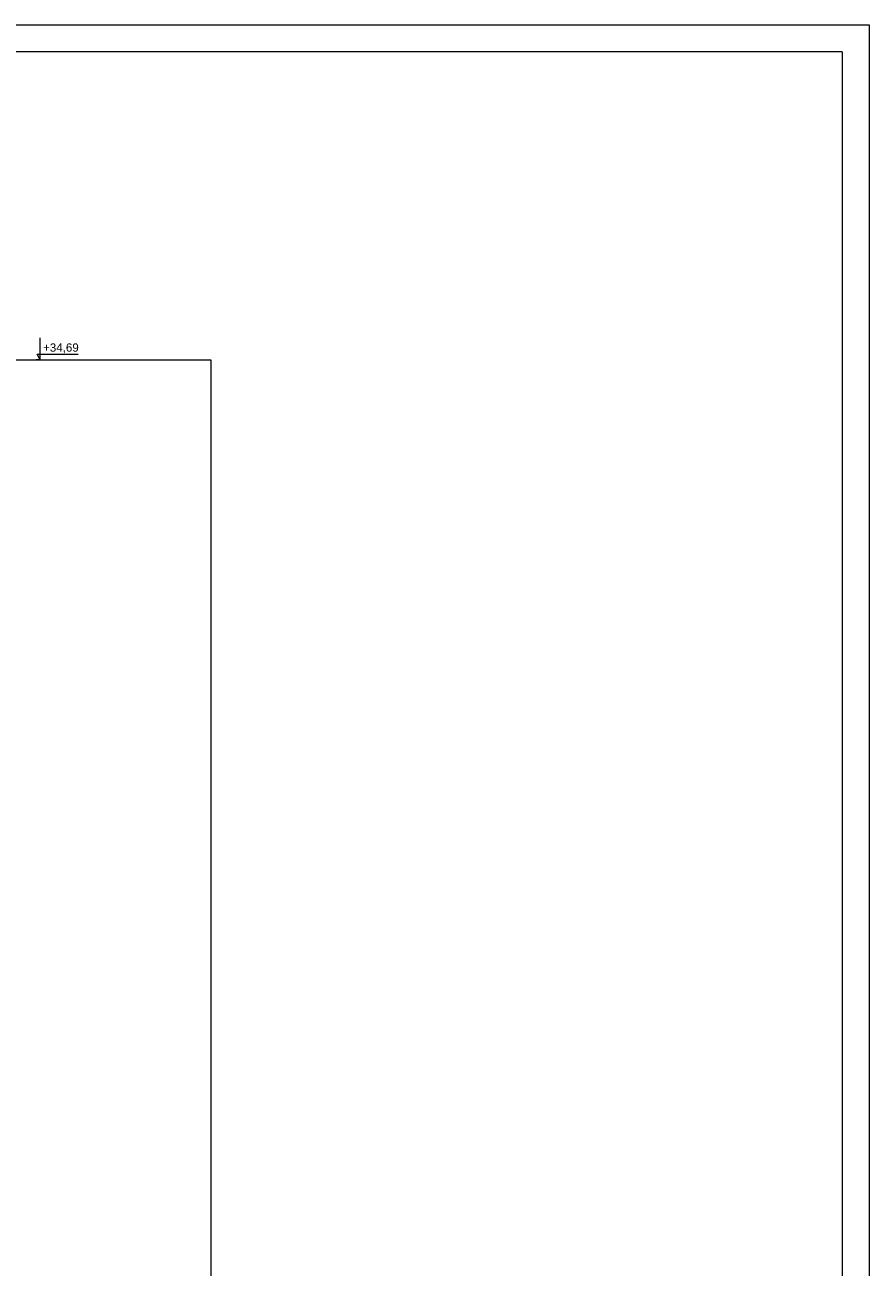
# Paper-space layout 'A-16 INWENTARYZACJA - ELEWACJE' of a CAD drawing. Header units: millimetres. Extents: x 0 to 1100, y 0 to 900.
# Tile 20 of 20: x 947 to 1100, y 675 to 900. Entities that reach past the tile are written whole.
import ezdxf
from ezdxf.xclip import XClip

# ---------------------------------------------------------------- set-up
doc = ezdxf.new("R2010")
doc.units = ezdxf.units.MM
doc.header["$MEASUREMENT"] = 0
doc.header["$XCLIPFRAME"] = 0
doc.layers.add('A_Arkusz_Nr_pióra__1', color=7, linetype='Continuous', lineweight=20)
doc.layers.add('A_ściany_Nr_pióra__1', color=7, linetype='Continuous', lineweight=20)
doc.layers.add('A_wymiary_Nr_pióra__7', color=7, linetype='Continuous', lineweight=18, true_color=0x171717)
doc.styles.add('STYL_AUTOMATYCZNY_4', font='arial.ttf')

# ---------------------------------------------------------------- blocks, each defined once
blk = doc.blocks.new('Rysunek_2_2', base_point=(-1989.74, 1777.42))
at = {"layer": 'A_wymiary_Nr_pióra__7', "color": 250, "linetype": 'Continuous', "lineweight": 18, "true_color": 0x171717}
for p, q in [((949.84, 839.32), (949.84, 843.32)), ((949.84, 839.32), (949.26, 840.32)), ((949.26, 840.32), (949.84, 840.32)), ((949.84, 840.32), (956.69, 840.32)), ((949.84, 839.32), (949.09, 839.32)), ((949.84, 839.32), (950.59, 839.32))]:
    blk.add_line(p, q, dxfattribs=at)
at = {"layer": 'A_ściany_Nr_pióra__1', "color": 7, "linetype": 'Continuous', "lineweight": 20}
for p, q in [((928.58, 839.32), (980.72, 839.32)), ((980.72, 839.32), (980.72, 490.66)), ((980.72, 786.23), (980.72, 756.23))]:
    blk.add_line(p, q, dxfattribs=at)
at = {"layer": 'A_wymiary_Nr_pióra__7', "color": 250, "linetype": 'Continuous', "lineweight": 18, "true_color": 0x171717, "insert": (950.34, 840.52), "char_height": 1.5, "width": 6.3492, "attachment_point": 7, "style": 'STYL_AUTOMATYCZNY_4'}
blk.add_mtext('\\A1;{\\pql;\\fArial|b0|i0|c238|p0;\\W1.000000;+34,69}', dxfattribs=at)

psp = doc.layouts.new('A-16 INWENTARYZACJA - ELEWACJE')

# ---------------------------------------------------------------- linework, layer by layer
at = {"layer": 'A_Arkusz_Nr_pióra__1', "color": 7, "linetype": 'Continuous', "lineweight": 20}
for q in [(29.9, 895.1), (1095.1, 4.9)]:
    psp.add_line((1095.1, 895.1), q, dxfattribs=at)
at = {"layer": 'A_Arkusz_Nr_pióra__1', "color": 7, "linetype": 'Continuous', "lineweight": 20, "flags": 128}
psp.add_lwpolyline([(0, 900), (1100, 900), (1100, 0), (0, 0)], close=True, dxfattribs=at)

# ---------------------------------------------------------------- block references
at = {"color": 37, "linetype": 'Continuous', "lineweight": 5, "true_color": 0x656532}
ref = psp.add_blockref('Rysunek_2_2', (-1989.74, 1777.42), dxfattribs=at)
XClip(ref).set_block_clipping_path([(700.4983254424, 457.4241293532), (1056.4477565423, 876.5094374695)])

doc.saveas('drawing.dxf')
